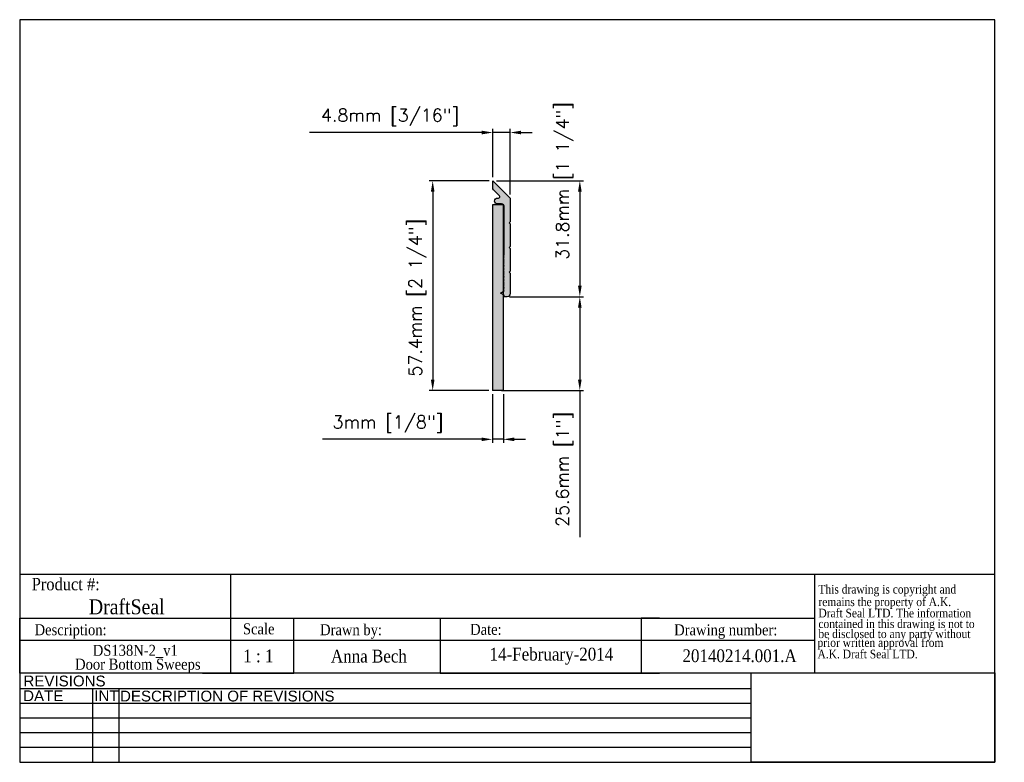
# Model space of a CAD drawing. Header units: millimetres. Extents: x 2362 to 2631, y 15 to 219.
import ezdxf
from ezdxf.enums import TextEntityAlignment as Align

# ---------------------------------------------------------------- set-up
doc = ezdxf.new("R2010")
doc.units = ezdxf.units.MM
doc.header["$MEASUREMENT"] = 0
for name, color, linetype, lineweight in [('AM_5', 3, 'Continuous', 25), ('BORDER', 7, 'Continuous', 25), ('DIMENSIONS', 8, 'Continuous', 15)]:
    doc.layers.add(name, color=color, linetype=linetype, lineweight=lineweight)
doc.layers.add('FRAME', color=7, linetype='Continuous')
doc.layers.add('PRODUCT', color=7, linetype='Continuous')
doc.styles.add('DS GROUP', font='arial.ttf')
doc.styles.get("Standard").update_dxf_attribs({"font": 'ROMANS.SHX'})
doc.styles.add('TAG', font='GARA.TTF')
doc.dimstyles.new('AM_ISO$0', dxfattribs={"dimtxt": 1.5, "dimasz": 1.5, "dimexe": 1, "dimexo": 1, "dimgap": 1.5, "dimtad": 1, "dimdec": 0, "dimdsep": 46, "dimtxsty": 'Standard', "dimcen": 0, "dimclrd": 256, "dimclre": 256, "dimclrt": 2, "dimadec": 0, "dimazin": 2, "dimtp": 0.1, "dimtm": 0.1, "dimtfac": 0.71, "dimtdec": 0, "dimtmove": 0, "dimatfit": 3, "dimfxl": 1, "dimlwd": -1, "dimlwe": -1, "dimarcsym": 1})
picture_1 = doc.add_image_def('image1.bmp', size_in_pixel=(901, 331))

# ---------------------------------------------------------------- blocks, each defined once
blk = doc.blocks.new('A$C08671A0E')
at = {"layer": 'FRAME', "style": 'TAG'}
for s, p in [('This drawing is copyright and', (14.8, -52.3)), ('remains the property of A.K.', (14.8, -101.5)), ('Draft Seal LTD. The information', (14.8, -145.7)), ('contained in this drawing is not to  ', (14.8, -187.4)), ('be disclosed to any party without ', (14.8, -226.7)), (' prior written approval from', (0, -261.2)), (' A.K. Draft Seal LTD.', (0, -306.1))]:
    blk.add_text(s, height=33.819, dxfattribs=at).set_placement(p)
blk = doc.blocks.new('*D467')
at = {"layer": 'AM_5', "linetype": 'ByBlock', "transparency": 16777216}
for p, q in [((2492.46, 174.45), (2516.28, 174.45)), ((2515.28, 171.45), (2515.28, 145.7)), ((2496.42, 142.7), (2516.28, 142.7))]:
    blk.add_line(p, q, dxfattribs=at)
at = {"layer": 'AM_5', "transparency": 16777216}
for points in [[(2514.78, 171.45), (2515.78, 171.45), (2515.28, 174.45)], [(2514.78, 145.7), (2515.78, 145.7), (2515.28, 142.7)]]:
    blk.add_solid(points, dxfattribs=at)
at = {"layer": 'Defpoints', "color": 0, "transparency": 16777216}
for p in [(2491.46, 174.45), (2495.42, 142.7), (2515.28, 142.7)]:
    blk.add_point(p, dxfattribs=at)
at = {"layer": 'AM_5', "color": 7, "transparency": 16777216, "insert": (2511.11, 174.39), "char_height": 3.5, "attachment_point": 5, "rotation": 90}
blk.add_mtext('31.8mm [1 1/4"]', dxfattribs=at)
blk = doc.blocks.new('*D465')
at = {"layer": 'AM_5', "linetype": 'ByBlock', "transparency": 16777216}
for p, q in [((2490.46, 174.45), (2474.03, 174.45)), ((2475.03, 171.45), (2475.03, 120.05)), ((2490.38, 117.05), (2474.03, 117.05))]:
    blk.add_line(p, q, dxfattribs=at)
at = {"layer": 'AM_5', "transparency": 16777216}
for points in [[(2474.53, 171.45), (2475.53, 171.45), (2475.03, 174.45)], [(2474.53, 120.05), (2475.53, 120.05), (2475.03, 117.05)]]:
    blk.add_solid(points, dxfattribs=at)
at = {"layer": 'Defpoints', "color": 0, "transparency": 16777216}
for p in [(2491.46, 174.45), (2475.03, 117.05), (2491.38, 117.05)]:
    blk.add_point(p, dxfattribs=at)
at = {"layer": 'AM_5', "color": 7, "transparency": 16777216, "insert": (2470.87, 142.45), "char_height": 3.5, "attachment_point": 5, "rotation": 90}
blk.add_mtext('57.4mm [2 1/4"]', dxfattribs=at)
blk = doc.blocks.new('*D468')
at = {"layer": 'AM_5', "linetype": 'ByBlock', "transparency": 16777216}
for p, q in [((2491.38, 116.05), (2491.38, 102.68)), ((2494.38, 116.05), (2494.38, 102.68)), ((2488.38, 103.68), (2444.86, 103.68)), ((2494.38, 103.68), (2491.38, 103.68)), ((2497.38, 103.68), (2500.38, 103.68))]:
    blk.add_line(p, q, dxfattribs=at)
at = {"layer": 'AM_5', "transparency": 16777216}
for points in [[(2488.38, 104.18), (2488.38, 103.18), (2491.38, 103.68)], [(2497.38, 104.18), (2497.38, 103.18), (2494.38, 103.68)]]:
    blk.add_solid(points, dxfattribs=at)
at = {"layer": 'Defpoints', "color": 0, "transparency": 16777216}
for p in [(2491.38, 117.05), (2494.38, 117.05), (2491.38, 103.68)]:
    blk.add_point(p, dxfattribs=at)
at = {"layer": 'AM_5', "color": 7, "transparency": 16777216, "insert": (2462.78, 107.85), "char_height": 3.5, "attachment_point": 5}
blk.add_mtext('3mm [1/8"]', dxfattribs=at)
blk = doc.blocks.new('*D469')
at = {"layer": 'AM_5', "linetype": 'ByBlock', "transparency": 16777216}
for p, q in [((2491.46, 175.45), (2491.46, 188.63)), ((2496.22, 170.69), (2496.22, 188.63)), ((2488.46, 187.63), (2441.29, 187.63)), ((2496.22, 187.63), (2491.46, 187.63)), ((2499.22, 187.63), (2502.22, 187.63))]:
    blk.add_line(p, q, dxfattribs=at)
at = {"layer": 'AM_5', "transparency": 16777216}
for points in [[(2488.46, 188.13), (2488.46, 187.13), (2491.46, 187.63)], [(2499.22, 188.13), (2499.22, 187.13), (2496.22, 187.63)]]:
    blk.add_solid(points, dxfattribs=at)
at = {"layer": 'Defpoints', "color": 0, "transparency": 16777216}
for p in [(2496.22, 187.63), (2491.46, 174.45), (2496.22, 169.69)]:
    blk.add_point(p, dxfattribs=at)
at = {"layer": 'AM_5', "color": 7, "transparency": 16777216, "insert": (2463.37, 191.79), "char_height": 3.5, "attachment_point": 5}
blk.add_mtext('4.8mm [3/16"]', dxfattribs=at)
blk = doc.blocks.new('*D466')
at = {"layer": 'AM_5', "linetype": 'ByBlock', "transparency": 16777216}
for p, q in [((2496.02, 142.7), (2516.27, 142.7)), ((2515.27, 139.7), (2515.27, 120.05)), ((2493.88, 117.05), (2516.27, 117.05)), ((2515.27, 117.05), (2515.27, 76.88))]:
    blk.add_line(p, q, dxfattribs=at)
at = {"layer": 'AM_5', "transparency": 16777216}
for points in [[(2514.77, 139.7), (2515.77, 139.7), (2515.27, 142.7)], [(2514.77, 120.05), (2515.77, 120.05), (2515.27, 117.05)]]:
    blk.add_solid(points, dxfattribs=at)
at = {"layer": 'Defpoints', "color": 0, "transparency": 16777216}
for p in [(2495.02, 142.7), (2492.88, 117.05), (2515.27, 117.05)]:
    blk.add_point(p, dxfattribs=at)
at = {"layer": 'AM_5', "color": 7, "transparency": 16777216, "insert": (2511.11, 95.47), "char_height": 3.5, "attachment_point": 5, "rotation": 90}
blk.add_mtext('25.6mm [1"]', dxfattribs=at)

msp = doc.modelspace()

# ---------------------------------------------------------------- hatches: boundary and pattern name
msp.add_hatch(color=256).paths.add_polyline_path([(2496.22, 162.69), (2495.97, 162.94), (2496.22, 163.19), (2496.22, 169.69), (2494.01, 171.89), (2493.66, 172.24), (2491.46, 174.45), (2491.46, 172.51, 0.198912), (2491.69, 171.95), (2493.31, 170.33, -0.668179), (2493.04, 169.69), (2492.76, 169.69, 1), (2492.76, 168.09), (2493.82, 168.09, -0.414214), (2494.62, 167.29), (2494.62, 154.27), (2494.37, 154.02), (2494.62, 153.77), (2494.37, 153.52), (2494.62, 153.27), (2494.37, 153.02), (2494.62, 152.77), (2494.37, 152.52), (2494.62, 152.27), (2494.37, 152.02), (2494.62, 151.77), (2494.37, 151.52), (2494.62, 151.27), (2494.37, 151.02), (2494.62, 150.77), (2494.37, 150.52), (2494.62, 150.27), (2494.37, 150.02), (2494.62, 149.77), (2494.37, 149.52), (2494.62, 149.27), (2494.37, 149.02), (2494.62, 148.77), (2494.37, 148.52), (2494.62, 148.27), (2494.37, 148.02), (2494.62, 147.77), (2494.37, 147.52), (2494.62, 147.27), (2494.37, 147.02), (2494.62, 146.77), (2494.37, 146.52), (2494.62, 146.27), (2494.37, 146.02), (2494.62, 145.77), (2494.37, 145.52), (2494.62, 145.27), (2494.37, 145.02), (2494.62, 144.77), (2494.37, 144.52), (2494.62, 144.27), (2493.62, 143.7), (2494.62, 143.12), (2494.62, 142.7), (2495.42, 142.7, 0.414214), (2496.22, 143.5), (2496.22, 149.19), (2495.97, 149.44), (2496.22, 149.69), (2496.22, 155.94), (2495.97, 156.19), (2496.22, 156.44)])
at = {"layer": 'DIMENSIONS'}
msp.add_hatch(color=8, dxfattribs=at).paths.add_polyline_path([(2491.38, 117.05), (2494.38, 117.05), (2494.38, 143.25), (2493.62, 143.7), (2494.38, 144.14), (2494.38, 144.51), (2494.37, 144.52), (2494.38, 144.54), (2494.38, 145.01), (2494.37, 145.02), (2494.38, 145.04), (2494.38, 145.51), (2494.37, 145.52), (2494.38, 145.54), (2494.38, 146.01), (2494.37, 146.02), (2494.38, 146.04), (2494.38, 146.51), (2494.37, 146.52), (2494.38, 146.54), (2494.38, 147.01), (2494.37, 147.02), (2494.38, 147.04), (2494.38, 147.51), (2494.37, 147.52), (2494.38, 147.54), (2494.38, 148.01), (2494.37, 148.02), (2494.38, 148.04), (2494.38, 148.51), (2494.37, 148.52), (2494.38, 148.54), (2494.38, 149.01), (2494.37, 149.02), (2494.38, 149.04), (2494.38, 149.51), (2494.37, 149.52), (2494.38, 149.54), (2494.38, 150.01), (2494.37, 150.02), (2494.38, 150.04), (2494.38, 150.51), (2494.37, 150.52), (2494.38, 150.54), (2494.38, 151.01), (2494.37, 151.02), (2494.38, 151.04), (2494.38, 151.51), (2494.37, 151.52), (2494.38, 151.54), (2494.38, 152.01), (2494.37, 152.02), (2494.38, 152.04), (2494.38, 152.51), (2494.37, 152.52), (2494.38, 152.54), (2494.38, 153.01), (2494.37, 153.02), (2494.38, 153.04), (2494.38, 153.51), (2494.37, 153.52), (2494.38, 153.54), (2494.38, 154.01), (2494.37, 154.02), (2494.38, 154.04), (2494.38, 167.85), (2491.38, 167.85)])

# ---------------------------------------------------------------- linework, layer by layer
for p, q in [((2362.06, 66.79), (2579.51, 66.79)), ((2419.68, 66.79), (2419.68, 54.73)), ((2579.51, 66.79), (2579.51, 39.73)), ((2362.06, 39.73), (2362.06, 54.73)), ((2362.06, 54.73), (2579.51, 54.73)), ((2362.06, 54.73), (2362.06, 49.73)), ((2362.06, 54.73), (2362.06, 48.73)), ((2362.06, 54.73), (2412.06, 54.73)), ((2419.68, 54.73), (2419.68, 39.73)), ((2437.06, 39.73), (2437.06, 54.73)), ((2437.06, 54.73), (2477.06, 54.73)), ((2477.06, 54.73), (2477.06, 39.73)), ((2537.06, 54.73), (2532.06, 54.73)), ((2532.06, 54.73), (2532.06, 39.73)), ((2362.06, 48.73), (2362.06, 50.23)), ((2362.06, 48.73), (2579.51, 48.73)), ((2362.06, 39.73), (2362.06, 42.73)), ((2412.06, 39.73), (2437.06, 39.73)), ((2477.06, 39.73), (2537.06, 39.73))]:
    msp.add_line(p, q)
msp.add_lwpolyline([(2494.37, 149.52), (2494.62, 149.77), (2494.37, 150.02), (2494.62, 150.27), (2494.37, 150.52), (2494.62, 150.77), (2494.37, 151.02), (2494.62, 151.27), (2494.37, 151.52), (2494.62, 151.77), (2494.37, 152.02), (2494.62, 152.27), (2494.37, 152.52), (2494.62, 152.77), (2494.37, 153.02), (2494.62, 153.27), (2494.37, 153.52), (2494.62, 153.77), (2494.37, 154.02), (2494.62, 154.27), (2494.62, 167.29, 0.414214), (2493.82, 168.09), (2492.76, 168.09, -1), (2492.76, 169.69), (2493.04, 169.69, 0.668179), (2493.31, 170.33), (2491.69, 171.95, -0.198912), (2491.46, 172.51), (2491.46, 174.45), (2493.66, 172.24), (2494.01, 171.89), (2496.22, 169.69), (2496.22, 163.19), (2495.97, 162.94), (2496.22, 162.69), (2496.22, 156.44), (2495.97, 156.19), (2496.22, 155.94), (2496.22, 149.69), (2495.97, 149.44), (2496.22, 149.19), (2496.22, 143.5, -0.414214), (2495.42, 142.7), (2494.62, 142.7), (2494.62, 143.12), (2493.62, 143.7), (2494.62, 144.27), (2494.37, 144.52), (2494.62, 144.77), (2494.37, 145.02), (2494.62, 145.27), (2494.37, 145.52), (2494.62, 145.77), (2494.37, 146.02), (2494.62, 146.27), (2494.37, 146.52), (2494.62, 146.77), (2494.37, 147.02), (2494.62, 147.27), (2494.37, 147.52), (2494.62, 147.77), (2494.37, 148.02), (2494.62, 148.27), (2494.37, 148.52), (2494.62, 148.77), (2494.37, 149.02), (2494.62, 149.27)], format="xyb", close=True)
at = {"layer": 'BORDER'}
for p, q in [((2362.06, 218.5), (2362.06, 15.3)), ((2628.76, 218.5), (2362.06, 218.5)), ((2628.76, 15.3), (2628.76, 218.5)), ((2579.51, 66.79), (2628.76, 66.79)), ((2628.76, 39.73), (2362.06, 39.73)), ((2562.14, 35.42), (2362.06, 35.42)), ((2381.93, 35.42), (2381.93, 15.3)), ((2389.14, 35.42), (2389.14, 15.3)), ((2562.14, 31.4), (2362.06, 31.4)), ((2562.14, 27.37), (2362.06, 27.37)), ((2562.14, 23.35), (2362.06, 23.35)), ((2562.14, 19.33), (2362.06, 19.33)), ((2362.06, 15.3), (2628.76, 15.3))]:
    msp.add_line(p, q, dxfattribs=at)
at = {"layer": 'FRAME', "color": 1}
for q in [(2562.14, 39.74), (2562.14, 39.73)]:
    msp.add_line((2562.14, 15.3), q, dxfattribs=at)
at = {"layer": 'PRODUCT'}
for p, q in [((2494.38, 167.85), (2491.38, 167.85)), ((2491.38, 167.85), (2491.38, 117.05)), ((2494.38, 117.05), (2494.38, 167.85)), ((2494.38, 117.05), (2491.38, 117.05))]:
    msp.add_line(p, q, dxfattribs=at)

# ---------------------------------------------------------------- block references
at = {"xscale": 0.06987750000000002, "yscale": 0.06987750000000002, "zscale": 0.06987750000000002}
msp.add_blockref('A$C08671A0E', (2579.51, 65.14), dxfattribs=at)

# ---------------------------------------------------------------- texts
at = {"layer": 'BORDER', "attachment_point": 2, "style": 'DS GROUP'}
for s, width, insert, char_height in [('REVISIONS', 20.3868, (2374.32, 39.03), 2.953), ('DATE', 20.3868, (2368.5, 34.99), 2.953), ('INT', 20.3868, (2385.79, 34.99), 2.953), ('DESCRIPTION OF REVISIONS', 103.8609, (2418.84, 34.91), 2.9531)]:
    msp.add_mtext_dynamic_manual_height_columns(s, width=width, gutter_width=7.5, heights=[0], dxfattribs=dict(at, insert=insert, char_height=char_height))
at = {"layer": 'FRAME', "style": 'TAG'}
for s, height, p in [('Product #:', 3.382, (2374.65, 64.13)), ('DraftSeal', 4.069, (2391.34, 57.98)), ('Description:', 3, (2375.98, 51.11)), ('Drawn by:', 3, (2452.69, 51.18)), ('Date:', 3, (2489.58, 51.66)), ('Drawing number:', 3, (2555.2, 51.15)), ('1 : 1', 3.5, (2427.35, 44.39)), ('Anna Bech', 3.5, (2457.58, 44.44)), ('14-February-2014', 3.5, (2507.5, 44.44)), ('20140214.001.A', 3.5, (2558.98, 44.45))]:
    msp.add_text(s, height=height, dxfattribs=at).set_placement(p, align=Align.MIDDLE)
msp.add_text('Scale', height=3, dxfattribs=at).set_placement((2423.13, 50.32))
for s, p in [('DS138N-2_v1 ', (2394.17, 44.45)), (' Door Bottom Sweeps ', (2394.37, 40.66))]:
    msp.add_text(s, height=3, dxfattribs=at).set_placement(p, align=Align.CENTER)

# ---------------------------------------------------------------- dimensions: what is measured, and where the dimension line sits
at = {"layer": 'AM_5'}
for base, p1, p2, picture, middle in [((2496.22, 187.63), (2491.46, 174.45), (2496.22, 169.69), '*D469', (2463.37, 187.63)), ((2491.38, 103.68), (2494.38, 117.05), (2491.38, 117.05), '*D468', (2462.78, 103.68))]:
    dim = msp.add_linear_dim(base=base, p1=p1, p2=p2, dimstyle='AM_ISO$0', override={"dimtxt": 3.5, "dimasz": 3, "dimdec": 1, "dimpost": '<>mm', "dimclrt": 7}, dxfattribs=at)
    dim.commit()
    dim.dimension.update_dxf_attribs({"geometry": picture, "text_midpoint": middle, "dimtype": 160})
for base, p1, p2, picture, middle in [((2515.27555338, 142.6953602), (2491.45773364, 174.4453602), (2495.41773364, 142.6953602), '*D467', (2515.27555338, 174.39371794)), ((2475.03, 117.05), (2491.46, 174.45), (2491.38, 117.05), '*D465', (2475.03, 142.45)), ((2515.2743, 117.051), (2495.0177, 142.6954), (2492.8834, 117.051), '*D466', (2515.2743, 95.4677))]:
    dim = msp.add_linear_dim(base=base, p1=p1, p2=p2, angle=90, dimstyle='AM_ISO$0', override={"dimtxt": 3.5, "dimasz": 3, "dimdec": 1, "dimpost": '<>mm', "dimclrt": 7}, dxfattribs=at)
    dim.commit()
    dim.dimension.update_dxf_attribs({"geometry": picture, "text_midpoint": middle, "dimtype": 160})

# ---------------------------------------------------------------- pictures from other files: only their frames are drawn
image = msp.add_image(picture_1, insert=(2562.14, 15.3), size_in_units=(66.62, 24.47))
image.dxf.flags = 7

doc.saveas('drawing.dxf')
